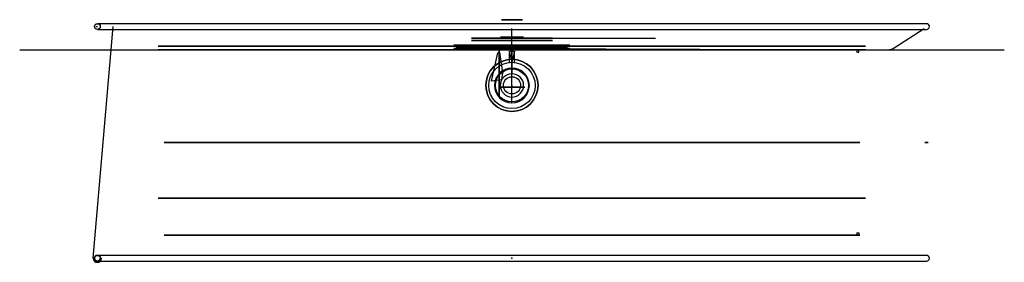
# Model space of a CAD drawing. Header units: centimetres. Extents: x -42.4 to 42.5, y -5.6 to 15.4.
import ezdxf

# ---------------------------------------------------------------- set-up
doc = ezdxf.new("R2010")
doc.units = ezdxf.units.CM
doc.header["$MEASUREMENT"] = 0
for name, color, linetype in [('1581_RONDO v5_Sketch1', 7, 'Continuous'), ('1581_RONDO v5_Sketch2', 7, 'Continuous'), ('MOCOWANIE RONDO_PLAFON v2_Sketch1', 7, 'Continuous'), ('MOCOWANIE RONDO_PLAFON v2_Sketch10', 7, 'Continuous'), ('MOCOWANIE RONDO_PLAFON v2_Sketch11', 7, 'Continuous'), ('MOCOWANIE RONDO_PLAFON v2_Sketch12', 7, 'Continuous'), ('MOCOWANIE RONDO_PLAFON v2_Sketch13', 7, 'Continuous'), ('MOCOWANIE RONDO_PLAFON v2_Sketch14', 7, 'Continuous'), ('MOCOWANIE RONDO_PLAFON v2_Sketch15', 7, 'Continuous'), ('MOCOWANIE RONDO_PLAFON v2_Sketch16', 7, 'Continuous'), ('MOCOWANIE RONDO_PLAFON v2_Sketch17', 7, 'Continuous'), ('MOCOWANIE RONDO_PLAFON v2_Sketch18', 7, 'Continuous'), ('MOCOWANIE RONDO_PLAFON v2_Sketch19', 7, 'Continuous'), ('MOCOWANIE RONDO_PLAFON v2_Sketch2', 7, 'Continuous'), ('MOCOWANIE RONDO_PLAFON v2_Sketch20', 7, 'Continuous'), ('MOCOWANIE RONDO_PLAFON v2_Sketch21', 7, 'Continuous'), ('MOCOWANIE RONDO_PLAFON v2_Sketch3', 7, 'Continuous'), ('MOCOWANIE RONDO_PLAFON v2_Sketch4', 7, 'Continuous'), ('MOCOWANIE RONDO_PLAFON v2_Sketch5', 7, 'Continuous'), ('MOCOWANIE RONDO_PLAFON v2_Sketch6', 7, 'Continuous'), ('MOCOWANIE RONDO_PLAFON v2_Sketch7', 7, 'Continuous'), ('MOCOWANIE RONDO_PLAFON v2_Sketch8', 7, 'Continuous'), ('MOCOWANIE RONDO_PLAFON v2_Sketch9', 7, 'Continuous'), ('POKRYWA_1581 v2_Sketch1', 7, 'Continuous'), ('POKRYWA_1581 v2_Sketch10', 7, 'Continuous'), ('POKRYWA_1581 v2_Sketch11', 7, 'Continuous'), ('POKRYWA_1581 v2_Sketch12', 7, 'Continuous'), ('POKRYWA_1581 v2_Sketch13', 7, 'Continuous'), ('POKRYWA_1581 v2_Sketch14', 7, 'Continuous'), ('POKRYWA_1581 v2_Sketch2', 7, 'Continuous'), ('POKRYWA_1581 v2_Sketch3', 7, 'Continuous'), ('POKRYWA_1581 v2_Sketch4', 7, 'Continuous'), ('POKRYWA_1581 v2_Sketch5', 7, 'Continuous'), ('POKRYWA_1581 v2_Sketch6', 7, 'Continuous'), ('POKRYWA_1581 v2_Sketch7', 7, 'Continuous'), ('POKRYWA_1581 v2_Sketch8', 7, 'Continuous'), ('POKRYWA_1581 v2_Sketch9', 7, 'Continuous')]:
    doc.layers.add(name, color=color, linetype=linetype)

# ---------------------------------------------------------------- blocks, each defined once
blk = doc.blocks.new('POKRYWA_1581v2')
at = {"layer": 'POKRYWA_1581 v2_Sketch1'}
for centre in [(-35.75, 20), (-35.75, 0)]:
    blk.add_circle(centre, 0.25, dxfattribs=at)
blk.add_point((0, 0), dxfattribs=at)
at = {"layer": 'POKRYWA_1581 v2_Sketch10'}
for p, q in [((-25.042, 18.3, 1.228), (-23.503, 18.3, 0.318)), ((-23.503, 18.3, -0.324), (-25.041, 18.3, -1.233)), ((-23.405, 18.3, 0.146), (-23.405, 18.3, -0.152))]:
    blk.add_line(p, q, dxfattribs=at)
at = {"layer": 'POKRYWA_1581 v2_Sketch10', "extrusion": (0, 1, 0)}
for centre, radius in [((0, 0, 18.3), 30.5), ((28, -0.003, 18.3), 1)]:
    blk.add_circle(centre, radius, dxfattribs=at)
for centre, radius, start, end in [((23.414, 3.983, 18.3), 3.2, 300.58505, 9.6536), ((23.413, -3.988, 18.3), 3.2, 350.33274, 59.41495), ((0, 0, 18.3), 26.95, 9.6536, 350.33274), ((23.605, 0.146, 18.3), 0.2, 120.58505, 180), ((23.605, -0.152, 18.3), 0.2, 180, 239.41495)]:
    blk.add_arc(centre, radius, start, end, dxfattribs=at)
at = {"layer": 'POKRYWA_1581 v2_Sketch10'}
blk.add_point((0, 18.3), dxfattribs=at)
at = {"layer": 'POKRYWA_1581 v2_Sketch11', "extrusion": (0, -1, 0)}
for radius in [30, 29.9, 29.8]:
    blk.add_circle((0, 0, -2), radius, dxfattribs=at)
at = {"layer": 'POKRYWA_1581 v2_Sketch11'}
blk.add_point((0, 2), dxfattribs=at)
at = {"layer": 'POKRYWA_1581 v2_Sketch12'}
for p, q in [((0, 18.2, -30.4), (0, 18.2, 30.4)), ((0, 18, -30), (0, 18.2, -30)), ((0, 18, -30), (0, 18, 30))]:
    blk.add_line(p, q, dxfattribs=at)
at = {"layer": 'POKRYWA_1581 v2_Sketch12', "extrusion": (1, 0, 0)}
blk.add_circle((18.1, -30), 0.1, dxfattribs=at)
at = {"layer": 'POKRYWA_1581 v2_Sketch12'}
blk.add_point((0, 0), dxfattribs=at)
at = {"layer": 'POKRYWA_1581 v2_Sketch13'}
for p, q in [((0, 18.393, -33.988), (0, 19.843, -35.555)), ((0, 18, -30), (0, 18.1, -30)), ((0, 18.1, -30.1), (0, 18.1, -33.241)), ((0, 18, -30), (0, 18, 30))]:
    blk.add_line(p, q, dxfattribs=at)
at = {"layer": 'POKRYWA_1581 v2_Sketch13', "extrusion": (1, 0, 0)}
blk.add_circle((18.1, -30), 0.1, dxfattribs=at)
blk.add_arc((19.2, -33.241), 1.1, 180, 222.78583, dxfattribs=at)
at = {"layer": 'POKRYWA_1581 v2_Sketch13'}
blk.add_point((0, 0), dxfattribs=at)
at = {"layer": 'POKRYWA_1581 v2_Sketch14'}
blk.add_circle((0, 18.1, -32), 0.2, dxfattribs=at)
for p in [(0, 18.1, -32), (0, 0, -32)]:
    blk.add_point(p, dxfattribs=at)
at = {"layer": 'POKRYWA_1581 v2_Sketch2'}
for p, q in [((35.75, 20.25), (-35.75, 20.25)), ((-35.75, 19.75), (35.75, 19.75)), ((-36, 0), (-36.1, 0)), ((35.75, 0.25), (-35.75, 0.25)), ((-35.5, 0), (-35.4, 0)), ((-35.75, -0.25), (35.75, -0.25))]:
    blk.add_line(p, q, dxfattribs=at)
for centre, radius, start, end in [((35.75, 20), 0.25, 270, 90), ((-35.75, 0), 0.35, 180, 0), ((-35.75, 0), 0.25, 90, 270), ((-35.75, 0), 0.25, 151.36887, 360), ((35.75, 0), 0.25, 270, 90)]:
    blk.add_arc(centre, radius, start, end, dxfattribs=at)
blk.add_point((0, 0), dxfattribs=at)
at = {"layer": 'POKRYWA_1581 v2_Sketch3'}
for p, q in [((-36.1, 0), (-34.376, 20, 11.022)), ((-35.995, 0, -0.628), (-36.095, 0, -0.63)), ((-36.095, 0, 0.63), (-35.995, 0, 0.628))]:
    blk.add_line(p, q, dxfattribs=at)
at = {"layer": 'POKRYWA_1581 v2_Sketch3', "extrusion": (0, 1, 0)}
for centre, radius, start, end in [((0, 0, 20), 36.1, 6.2, 8.2), ((0, 0), 36.1, 359, 1), ((0, 0), 36, 359, 1)]:
    blk.add_arc(centre, radius, start, end, dxfattribs=at)
at = {"layer": 'POKRYWA_1581 v2_Sketch3'}
blk.add_point((0, 0), dxfattribs=at)
at = {"layer": 'POKRYWA_1581 v2_Sketch4', "extrusion": (0, 1, 0)}
blk.add_circle((0, 0, 10), 30, dxfattribs=at)
at = {"layer": 'POKRYWA_1581 v2_Sketch4'}
blk.add_point((0, 10), dxfattribs=at)
at = {"layer": 'POKRYWA_1581 v2_Sketch5'}
for p, q in [((-29.9, 18), (29.9, 18)), ((29.7, 17.9), (29.7, 17.9)), ((29.9, 18), (29.8, 18)), ((29.9, 17.8), (29.9, 18)), ((29.8, 17.8), (29.9, 17.8)), ((29.9, 2), (-29.9, 2)), ((29.7, 2.1), (29.7, 2.1)), ((29.8, 2.2), (29.9, 2.2)), ((29.9, 2), (29.8, 2)), ((29.9, 2.2), (29.9, 2))]:
    blk.add_line(p, q, dxfattribs=at)
for centre, start, end in [((29.8, 17.9), 90, 180), ((29.8, 17.9), 180, 270), ((29.8, 2.1), 90, 180), ((29.8, 2.1), 180, 270)]:
    blk.add_arc(centre, 0.1, start, end, dxfattribs=at)
for p in [(29.7, 18), (29.7, 2), (0, 0)]:
    blk.add_point(p, dxfattribs=at)
at = {"layer": 'POKRYWA_1581 v2_Sketch6', "extrusion": (0, 1, 0)}
blk.add_circle((-35.75, 0, 10), 0.15, dxfattribs=at)
at = {"layer": 'POKRYWA_1581 v2_Sketch6'}
blk.add_point((0, 10), dxfattribs=at)
at = {"layer": 'POKRYWA_1581 v2_Sketch7'}
for p, q in [((32.948, 18.16), (35.551, 19.835)), ((-2.436, 18.2), (2.436, 18.2)), ((-2.352, 18), (2.352, 18)), ((0, 18.2), (0, 18)), ((0, 18.1), (32.403, 18.001))]:
    blk.add_line(p, q, dxfattribs=at)
blk.add_arc((32.406, 19.001), 1, 269.82478, 302.76456, dxfattribs=at)
blk.add_point((0, 0), dxfattribs=at)
at = {"layer": 'POKRYWA_1581 v2_Sketch8', "extrusion": (1, 0, 0)}
blk.add_circle((18.1, 0), 0.1, dxfattribs=at)
at = {"layer": 'POKRYWA_1581 v2_Sketch8'}
for p in [(0, 18.1), (0, 0)]:
    blk.add_point(p, dxfattribs=at)
at = {"layer": 'POKRYWA_1581 v2_Sketch9'}
for p, q in [((-42.448, 18, -0.003), (42.455, 18, -0.003)), ((-25.582, 18, 2.941), (-25.581, 18, 2.94)), ((-24.431, 18, 2.261), (-22.892, 18, 1.351)), ((-24.43, 18, -2.266), (-22.892, 18, -1.357)), ((-22.205, 18, 0.945), (-22.397, 18, 1.058)), ((-22.205, 18, 0.146), (-22.205, 18, -0.003)), ((-22.205, 18, -0.152), (-22.205, 18, -0.003)), ((0, 18, -42.178), (0, 18, 44.729))]:
    blk.add_line(p, q, dxfattribs=at)
at = {"layer": 'POKRYWA_1581 v2_Sketch9', "extrusion": (0, 1, 0)}
for radius in [30.5, 29.9, 29.8]:
    blk.add_circle((0, 0, 18), radius, dxfattribs=at)
for centre, radius, start, end in [((23.413, -3.988, 18), 2, 350.33274, 59.41495), ((23.414, 3.983, 18), 2, 300.58505, 9.6536), ((0, 0, 18), 25.75, 9.6536, 350.33274), ((23.605, 0.146, 18), 1.4, 120.58505, 180), ((23.605, -0.152, 18), 1.4, 180, 239.41495)]:
    blk.add_arc(centre, radius, start, end, dxfattribs=at)
at = {"layer": 'POKRYWA_1581 v2_Sketch9'}
blk.add_point((0, 18), dxfattribs=at)
blk = doc.blocks.new('MOCOWANIERONDO_PLAFONv2')
at = {"layer": 'MOCOWANIE RONDO_PLAFON v2_Sketch1'}
blk.add_circle((0, 0), 2.25, dxfattribs=at)
blk.add_point((0, 0), dxfattribs=at)
at = {"layer": 'MOCOWANIE RONDO_PLAFON v2_Sketch10', "extrusion": (0, 0, -1)}
for radius in [1.5, 1.003]:
    blk.add_circle((0, 0, 4), radius, dxfattribs=at)
at = {"layer": 'MOCOWANIE RONDO_PLAFON v2_Sketch10'}
blk.add_point((0, 0, -4), dxfattribs=at)
at = {"layer": 'MOCOWANIE RONDO_PLAFON v2_Sketch11', "extrusion": (0, 1, 0)}
blk.add_circle((0, -9.244, 3.174), 5, dxfattribs=at)
at = {"layer": 'MOCOWANIE RONDO_PLAFON v2_Sketch11'}
blk.add_point((0, 3.174, -6.244), dxfattribs=at)
at = {"layer": 'MOCOWANIE RONDO_PLAFON v2_Sketch12', "extrusion": (0, 1, 0)}
blk.add_circle((0, -9.244, 3.474), 5, dxfattribs=at)
at = {"layer": 'MOCOWANIE RONDO_PLAFON v2_Sketch12'}
blk.add_point((0, 3.474), dxfattribs=at)
at = {"layer": 'MOCOWANIE RONDO_PLAFON v2_Sketch13', "extrusion": (0, 1, 0)}
for radius in [5, 4.8]:
    blk.add_circle((0, -9.244, 3.474), radius, dxfattribs=at)
at = {"layer": 'MOCOWANIE RONDO_PLAFON v2_Sketch13'}
blk.add_point((0, 3.474), dxfattribs=at)
at = {"layer": 'MOCOWANIE RONDO_PLAFON v2_Sketch14'}
for p, q in [((-1.1, 3.374, -4.99), (1.1, 3.374, -4.99)), ((1.1, 3.374, -7.498), (-1.1, 3.374, -7.498)), ((-1.1, 3.374, -7.498), (-1.1, 3.374, -4.99)), ((-0.8, 3.374, -5.29), (0.8, 3.374, -5.29)), ((0.8, 3.374, -7.198), (-0.8, 3.374, -7.198)), ((-0.8, 3.374, -7.198), (-0.8, 3.374, -5.29)), ((0.8, 3.374, -5.29), (0.8, 3.374, -7.198)), ((1.1, 3.374, -4.99), (1.1, 3.374, -7.498))]:
    blk.add_line(p, q, dxfattribs=at)
blk.add_point((0, 3.374), dxfattribs=at)
at = {"layer": 'MOCOWANIE RONDO_PLAFON v2_Sketch15', "extrusion": (0, 1, 0)}
for radius in [4.8, 0.9]:
    blk.add_circle((0, -9.244, 3.274), radius, dxfattribs=at)
at = {"layer": 'MOCOWANIE RONDO_PLAFON v2_Sketch15'}
blk.add_point((0, 3.274), dxfattribs=at)
at = {"layer": 'MOCOWANIE RONDO_PLAFON v2_Sketch16', "extrusion": (0, 1, 0)}
blk.add_circle((0, -9.244, 3.874), 3.5, dxfattribs=at)
at = {"layer": 'MOCOWANIE RONDO_PLAFON v2_Sketch16'}
blk.add_point((0, 3.874, -9.244), dxfattribs=at)
at = {"layer": 'MOCOWANIE RONDO_PLAFON v2_Sketch17', "extrusion": (0, 1, 0)}
for radius in [3.5, 1]:
    blk.add_circle((0, -9.244, 4.074), radius, dxfattribs=at)
at = {"layer": 'MOCOWANIE RONDO_PLAFON v2_Sketch17'}
blk.add_point((0, 4.074), dxfattribs=at)
at = {"layer": 'MOCOWANIE RONDO_PLAFON v2_Sketch18'}
for p, q in [((0.283, 4.074, -9.527), (-0.283, 4.074, -8.961)), ((-0.283, 4.074, -8.961), (2.57, 4.074, -6.109)), ((0, 4.074, -9.244), (7.461, 4.074, -1.783)), ((0, 4.074, -9.244), (12.383, 4.074, -9.244)), ((0.283, 4.074, -9.527), (3.135, 4.074, -6.674)), ((3.135, 4.074, -6.674), (2.57, 4.074, -6.109))]:
    blk.add_line(p, q, dxfattribs=at)
at = {"layer": 'MOCOWANIE RONDO_PLAFON v2_Sketch18', "extrusion": (0, 1, 0)}
for radius in [3.5, 1]:
    blk.add_circle((0, -9.244, 4.074), radius, dxfattribs=at)
at = {"layer": 'MOCOWANIE RONDO_PLAFON v2_Sketch18'}
blk.add_point((0, 4.074), dxfattribs=at)
at = {"layer": 'MOCOWANIE RONDO_PLAFON v2_Sketch19', "extrusion": (0, 1, 0)}
for radius in [1, 0.9]:
    blk.add_circle((0, -9.244, 4.174), radius, dxfattribs=at)
at = {"layer": 'MOCOWANIE RONDO_PLAFON v2_Sketch19'}
blk.add_point((0, 4.174), dxfattribs=at)
at = {"layer": 'MOCOWANIE RONDO_PLAFON v2_Sketch2'}
for radius in [2.25, 2]:
    blk.add_circle((0, 0), radius, dxfattribs=at)
blk.add_point((0, 0), dxfattribs=at)
at = {"layer": 'MOCOWANIE RONDO_PLAFON v2_Sketch20', "extrusion": (0, 1, 0)}
for radius in [0.9, 0.5]:
    blk.add_circle((0, -9.244, 5.674), radius, dxfattribs=at)
at = {"layer": 'MOCOWANIE RONDO_PLAFON v2_Sketch20'}
blk.add_point((0, 5.674), dxfattribs=at)
at = {"layer": 'MOCOWANIE RONDO_PLAFON v2_Sketch21'}
for p, q in [((-1.1, -0.163, -7.498), (-1, -0.163, -7.498)), ((-1.1, -0.163, -4), (-1.1, -0.163, -7.498)), ((1.1, -0.163, -4), (-1.1, -0.163, -4)), ((1, -0.163, -7.498), (-1.003, -0.163, -7.498)), ((-1.003, -0.163, -5), (1.003, -0.163, -5)), ((-1.003, -0.163, -7.498), (-1.003, -0.163, -5)), ((-1.003, -0.163, -5), (1, -0.163, -5)), ((-1, -0.163, -7.498), (-1, -0.163, -4.1)), ((-1, -0.163, -7.498), (-1, -0.163, -4.1)), ((-1, -0.163, -4.1), (1, -0.163, -4.1)), ((1, -0.163, -5), (1, -0.163, -7.498)), ((1, -0.163, -4.1), (1, -0.163, -7.498)), ((1, -0.163, -7.498), (1.1, -0.163, -7.498)), ((1, -0.163, -4.1), (1, -0.163, -7.498)), ((1.1, -0.163, -7.498), (1.1, -0.163, -4))]:
    blk.add_line(p, q, dxfattribs=at)
blk.add_point((0, -0.163, -5.749), dxfattribs=at)
at = {"layer": 'MOCOWANIE RONDO_PLAFON v2_Sketch3', "extrusion": (0, 0, -1)}
for radius in [2.25, 1.5]:
    blk.add_circle((0, 0, 2.5), radius, dxfattribs=at)
at = {"layer": 'MOCOWANIE RONDO_PLAFON v2_Sketch3'}
blk.add_point((0, 0, -2.5), dxfattribs=at)
at = {"layer": 'MOCOWANIE RONDO_PLAFON v2_Sketch4'}
for p, q in [((-0.229, 2.962), (0, 2)), ((-0.229, 2.762), (-0.229, 1.987)), ((0.029, 2.962), (-0.029, 2.962)), ((0.229, 2.962), (0, 2)), ((0.229, 1.987), (0.229, 2.762))]:
    blk.add_line(p, q, dxfattribs=at)
for radius in [2.25, 2, 2]:
    blk.add_circle((0, 0), radius, dxfattribs=at)
for centre, start, end in [((-0.029, 2.762), 90, 180), ((0.029, 2.762), 360, 90)]:
    blk.add_arc(centre, 0.2, start, end, dxfattribs=at)
blk.add_point((0, 0), dxfattribs=at)
at = {"layer": 'MOCOWANIE RONDO_PLAFON v2_Sketch5'}
for radius in [2, 1.427]:
    blk.add_circle((0, 0, -2), radius, dxfattribs=at)
blk.add_point((0, 0, -2), dxfattribs=at)
at = {"layer": 'MOCOWANIE RONDO_PLAFON v2_Sketch6'}
for radius in [1.427, 0.741]:
    blk.add_circle((0, 0, -1.5), radius, dxfattribs=at)
blk.add_point((0, 0, -1.5), dxfattribs=at)
at = {"layer": 'MOCOWANIE RONDO_PLAFON v2_Sketch7'}
for p, q in [((0, 3.374, -7.498), (0, 3.374, -4.99)), ((0, 3.374, -4.99), (0, 1.041, -4)), ((0, -0.863, -7.498), (0, 3.374, -7.498)), ((0, -1.5, -4), (0, 1.5, -4)), ((0, -0.863, -4), (0, 1.041, -4)), ((0, -0.863, -4), (0, -0.863, -7.498))]:
    blk.add_line(p, q, dxfattribs=at)
blk.add_point((0, 0), dxfattribs=at)
at = {"layer": 'MOCOWANIE RONDO_PLAFON v2_Sketch8'}
for p, q in [((-1.766, 0.355, -4.432), (-1.211, 2.805, -4.869)), ((-1.211, 2.805, -4.869), (-1.081, 2.856, -4.749)), ((-1.081, 2.856, -4.749), (-0.826, 1.096, -3.726)), ((-0.826, 1.096, -3.726), (-0.907, 0.486, -3.555)), ((-0.907, 0.486, -3.555), (-1.766, 0.355, -4.432))]:
    blk.add_line(p, q, dxfattribs=at)
blk.add_point((-1.1, 2.208, -4.495), dxfattribs=at)
at = {"layer": 'MOCOWANIE RONDO_PLAFON v2_Sketch9'}
for p, q in [((-1.1, 2.848, -4.767), (-1.1, 3.374, -4.99)), ((-1.1, 3.374, -4.99), (-1.1, 3.374, -7.498)), ((-1.1, 3.374, -7.498), (-1.1, -0.863, -7.498)), ((-1.1, 2.87, -3.521), (-1.1, 2.87, -5.045)), ((-1.1, 0.095, -3.521), (-1.1, 2.87, -3.521)), ((-1.1, 2.87, -5.045), (-1.1, 0.095, -5.045)), ((-1.1, 2.761, -4.972), (-1.1, 2.848, -4.767)), ((-1.1, 0.095, -5.045), (-1.1, 2.761, -4.972)), ((-1.1, -0.863, -4), (-1.1, 0.388, -4)), ((-1.1, 0.388, -4), (-1.1, 0.095, -5.045)), ((-1.1, 0.095, -5.045), (-1.1, 0.095, -3.521)), ((-1.1, -0.863, -7.498), (-1.1, -0.863, -4))]:
    blk.add_line(p, q, dxfattribs=at)
blk.add_point((-1.1, 0), dxfattribs=at)

msp = doc.modelspace()

# ---------------------------------------------------------------- linework, layer by layer
at = {"layer": '1581_RONDO v5_Sketch1', "extrusion": (0, 1, 0)}
msp.add_circle((0, 0), 30.5, dxfattribs=at)
at = {"layer": '1581_RONDO v5_Sketch1'}
msp.add_point((0, 0), dxfattribs=at)
at = {"layer": '1581_RONDO v5_Sketch2', "extrusion": (0, -1, 0)}
for radius in [30.5, 30.2]:
    msp.add_circle((0, 0), radius, dxfattribs=at)
at = {"layer": '1581_RONDO v5_Sketch2'}
msp.add_point((0, 0), dxfattribs=at)

# ---------------------------------------------------------------- block references
for name, p in [('MOCOWANIERONDO_PLAFONv2', (0, 9.726, 9.244)), ('POKRYWA_1581v2', (0, -5.2))]:
    msp.add_blockref(name, p)

doc.saveas('drawing.dxf')
